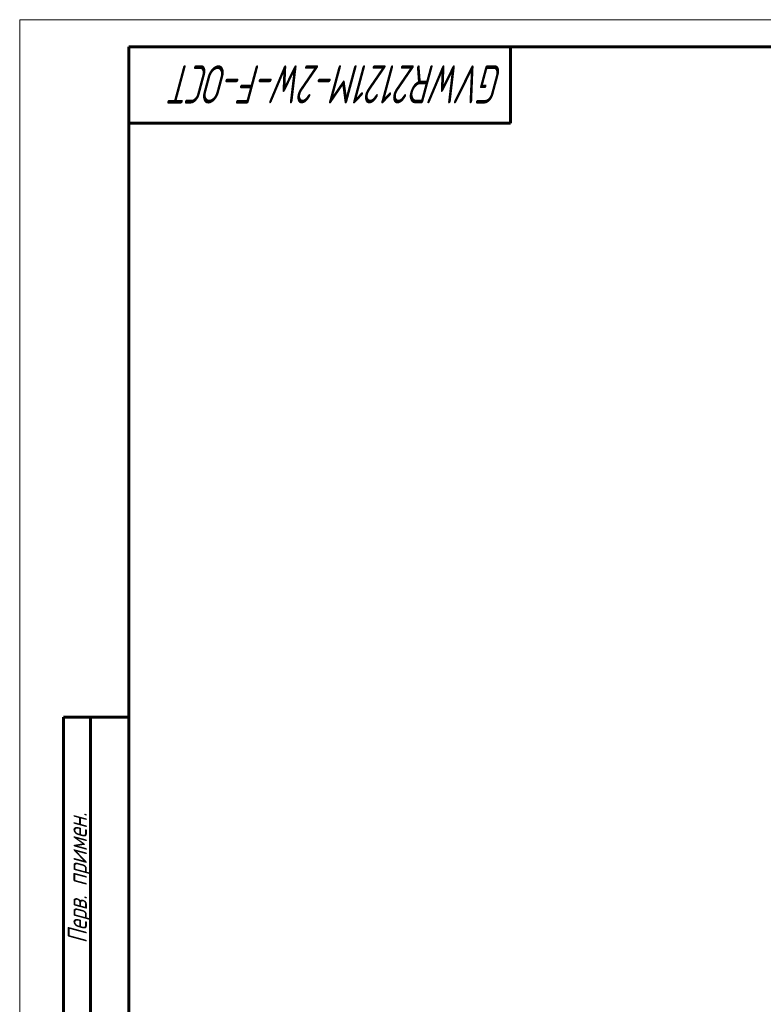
# Model space of a CAD drawing. Header units: millimetres. Extents: x 0 to 614, y -3 to 420.
# Tile 5 of 15: x 0 to 136, y 239 to 420. Entities that reach past the tile are written whole.
import ezdxf

# ---------------------------------------------------------------- set-up
doc = ezdxf.new("R2010")
doc.units = ezdxf.units.MM
doc.linetypes.add('K5LT_BASIC', pattern=[0])
doc.linetypes.add('K5LT_THIN', pattern=[0])
doc.styles.add('KTEXTSTYLE', font='txt', dxfattribs={"width": 0.96, "height": 5})

# ---------------------------------------------------------------- blocks, each defined once
blk = doc.blocks.new('U86')
at = {"color": 7, "linetype": 'K5LT_THIN', "lineweight": 18, "true_color": 0xffffff}
for p, q in [((0, 0), (0, 420)), ((0, 420), (594, 420))]:
    blk.add_line(p, q, dxfattribs=at)
at = {"color": 143, "linetype": 'K5LT_BASIC', "lineweight": 60, "true_color": 0x33acca}
for p, q in [((20, 5), (20, 415)), ((20, 415), (589, 415)), ((90, 415), (90, 401)), ((90, 401), (20, 401)), ((8, 172), (8, 292)), ((20, 292), (8, 292)), ((13, 172), (13, 292))]:
    blk.add_line(p, q, dxfattribs=at)
at = {"color": 7, "attachment_point": 1, "style": 'KTEXTSTYLE'}
for s, insert, char_height, rotation in [('\\fArial|b0|c204|p34;\\H5.0;\\W1.000;\\Q15;\\fGOST Type AU|b0|i0|c204|p34;\\Q15;\\W0.774;\\H7.00;GVWR2121M-2W-F-ОСТ', (88.75, 404.64), 7, 180), ('\\fArial|b0|c204|p34;\\H5.0;\\W1.000;\\Q15;\\fGOST Type AU|b0|i0|c204|p34;\\Q15;\\W0.960;\\H3.50;Перв. примен.', (8.82, 250.52), 3.5, 90)]:
    blk.add_mtext(s, dxfattribs=dict(at, insert=insert, char_height=char_height, rotation=rotation))

msp = doc.modelspace()

# ---------------------------------------------------------------- block references
msp.add_blockref('U86', (0, 0))

doc.saveas('drawing.dxf')
